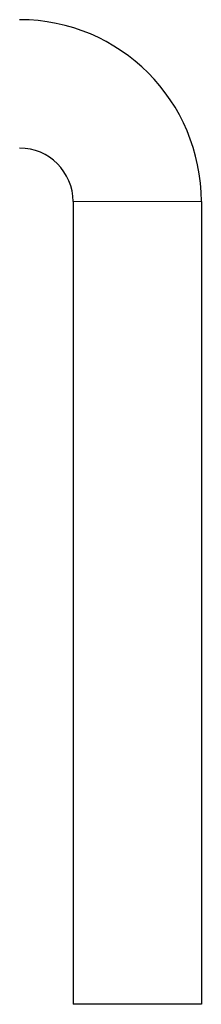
# Model space of a CAD drawing. Header units: millimetres. Extents: x 19 to 255, y 64 to 156.
# Tile 18 of 76: x 75.037 to 75.122, y 72.5223 to 72.9823. Entities that reach past the tile are written whole.
import ezdxf

# ---------------------------------------------------------------- set-up
doc = ezdxf.new("R2010")
doc.units = ezdxf.units.MM
doc.linetypes.add('PHANTOM', pattern=[12.7, 6.35, -1.27, 1.27, -1.27, 1.27, -1.27])

msp = doc.modelspace()

# ---------------------------------------------------------------- linework, layer by layer
at = {"color": 7, "linetype": 'Continuous', "lineweight": 25}
for p, q in [((75.06199, 72.89732), (75.06199, 72.52232)), ((75.12199, 72.89732), (75.12199, 72.52232)), ((75.12199, 72.52232), (75.06199, 72.52232))]:
    msp.add_line(p, q, dxfattribs=at)
at = {"color": 8, "linetype": 'PHANTOM', "lineweight": 18}
msp.add_line((75.06199, 72.89732), (75.12199, 72.89732), dxfattribs=at)
at = {"color": 7, "linetype": 'Continuous', "lineweight": 25}
for radius in [0.085, 0.025]:
    msp.add_arc((75.03699, 72.89732), radius, 0, 90, dxfattribs=at)

doc.saveas('drawing.dxf')
